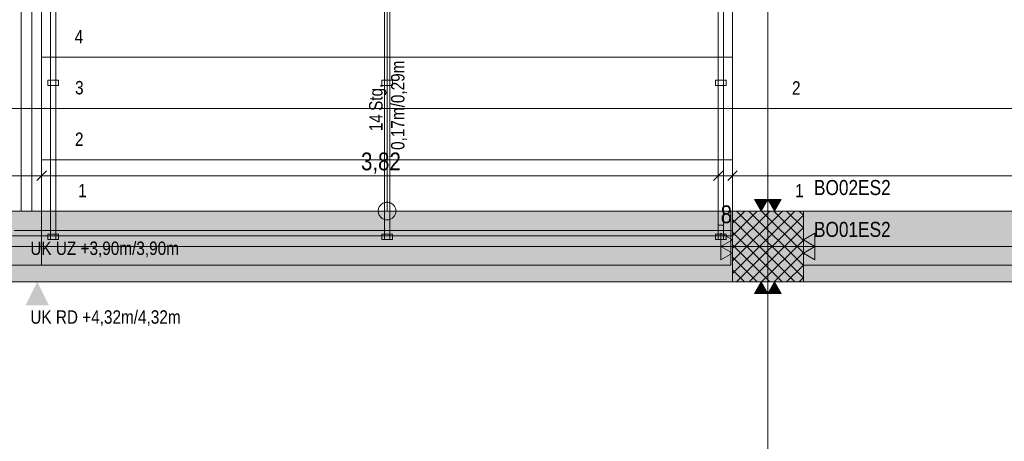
# Model space of a CAD drawing. Extents: x -620 to 300, y 62 to 1162.
# Tile 74 of 256: x -375 to -264, y 812 to 860. Entities that reach past the tile are written whole.
import ezdxf
from ezdxf.lldxf.tags import DXFTag

# ---------------------------------------------------------------- set-up
doc = ezdxf.new("R2010")
doc.units = 0
doc.layers.get('0').update_dxf_attribs({"lineweight": 13})
for name, color, linetype, lineweight, true_color in [('00_Beschriftung UZ', 3, 'Continuous', 35, 0x00ff00), ('30 -33 Aussenwände- 3 Aussenstützen', 7, 'Continuous', 50, 0x0000dd), ('30 -35 Decken- 1 Konstruktion-Träger- Stahlbeton', 7, 'Continuous', 13, 0x33aa00), ('30 -35 Decken- 2.1 Treppen Innen 2D', 7, 'Continuous', 9, 0x599559), ('70 -72 Beschriftung- 1 Beschriftung allgemein', 7, 'Continuous', 9, 0xff6633), ('70 -72 Beschriftung- 2 Beschriftung Bauteile', 7, 'Continuous', 9, 0x9999ff), ('70 -76 Bemaßung- 2 Allgemein', 9, 'Continuous', 5, 0x808080), ('iwb_Schraffur_F90_feuerbestaendig', 1, 'Continuous', 13, 0xff0000), ('iwb_Schraffur_Unterzug', 7, 'Continuous', 5, 0xffffcc)]:
    doc.layers.add(name, color=color, linetype=linetype, lineweight=lineweight, true_color=true_color)
for name, color, linetype, lineweight in [('30 -35 Decken -1 Treppe -Schnitt', 7, 'Continuous', 50), ('70 -71 Achsen- 1 Gebäudeachsen', 7, 'STRICHPUNKT2-A06G94XR8I', 18), ('70 -73 Bauteildarst.- 2 verdeckt 0.15', 7, 'fein_strichliert-A06G94XS8I', 15)]:
    doc.layers.add(name, color=color, linetype=linetype, lineweight=lineweight)
doc.styles.get("Standard").update_dxf_attribs({"font": 'ARIALN.TTF'})
tags = doc.linetypes.add('fein_strichliert-A06G94XS8I', pattern=[4, 1, -2, 1]).pattern_tags.tags
tags[8:9] = [DXFTag(74, 4), DXFTag(75, 0), DXFTag(340, '0'), DXFTag(46, 0.0), DXFTag(50, 0.0), DXFTag(44, 0.0), DXFTag(45, 0.0)]
tags[6:7] = [DXFTag(74, 4), DXFTag(75, 0), DXFTag(340, '0'), DXFTag(46, 0.0), DXFTag(50, 0.0), DXFTag(44, 0.0), DXFTag(45, 0.0)]
tags[4:5] = [DXFTag(74, 4), DXFTag(75, 0), DXFTag(340, '0'), DXFTag(46, 0.0), DXFTag(50, 0.0), DXFTag(44, 0.0), DXFTag(45, 0.0)]
tags = doc.linetypes.add('STRICHPUNKT2-A06G94XR8I', pattern=[12.7, 6.35, -3.175, 0, -3.175]).pattern_tags.tags
tags[10:11] = [DXFTag(74, 4), DXFTag(75, 0), DXFTag(340, '0'), DXFTag(46, 0.0), DXFTag(50, 0.0), DXFTag(44, 0.0), DXFTag(45, 0.0)]
tags[8:9] = [DXFTag(74, 4), DXFTag(75, 0), DXFTag(340, '0'), DXFTag(46, 0.0), DXFTag(50, 0.0), DXFTag(44, 0.0), DXFTag(45, 0.0)]
tags[6:7] = [DXFTag(74, 4), DXFTag(75, 0), DXFTag(340, '0'), DXFTag(46, 0.0), DXFTag(50, 0.0), DXFTag(44, 0.0), DXFTag(45, 0.0)]
tags[4:5] = [DXFTag(74, 4), DXFTag(75, 0), DXFTag(340, '0'), DXFTag(46, 0.0), DXFTag(50, 0.0), DXFTag(44, 0.0), DXFTag(45, 0.0)]

# ---------------------------------------------------------------- blocks, each defined once
blk = doc.blocks.new('Referenz-A06G94XT8I')
at = {"layer": '00_Beschriftung UZ', "color": 0, "lineweight": -2}
for points in [[(-374.41, 833.12), (-373.08, 830.45), (-371.74, 833.12)], [(-374.41, 827.78), (-373.08, 830.45), (-371.74, 827.78)]]:
    blk.add_solid(points, dxfattribs=at)
at = {"layer": '30 -33 Aussenwände- 3 Aussenstützen', "color": 0, "lineweight": -2}
for p, q in [((-294.58, 837.07), (-293.2, 838.45)), ((-294.58, 835.65), (-291.78, 838.45)), ((-294.58, 834.24), (-290.37, 838.45)), ((-294.58, 832.83), (-288.95, 838.45)), ((-294.58, 831.41), (-287.54, 838.45)), ((-294.14, 838.45), (-286.58, 830.89)), ((-292.72, 838.45), (-286.58, 832.31)), ((-291.31, 838.45), (-286.58, 833.72)), ((-289.9, 838.45), (-286.58, 835.14)), ((-288.48, 838.45), (-286.58, 836.55)), ((-287.07, 838.45), (-286.58, 837.97)), ((-294.58, 837.48), (-287.55, 830.45)), ((-294.12, 830.45), (-286.58, 838)), ((-294.58, 836.07), (-288.97, 830.45)), ((-292.71, 830.45), (-286.58, 836.58)), ((-291.3, 830.45), (-286.58, 835.17)), ((-290.58, 835.45), (-290.58, 833.45)), ((-294.58, 834.65), (-290.38, 830.45)), ((-291.58, 834.45), (-289.58, 834.45)), ((-294.58, 833.24), (-291.8, 830.45)), ((-289.88, 830.45), (-286.58, 833.76)), ((-294.58, 831.82), (-293.21, 830.45)), ((-288.47, 830.45), (-286.58, 832.34)), ((-287.05, 830.45), (-286.58, 830.93))]:
    blk.add_line(p, q, dxfattribs=at)
at = {"layer": '30 -33 Aussenwände- 3 Aussenstützen', "color": 0, "linetype": 'Continuous', "lineweight": -2, "ltscale": 0.13}
for p, q in [((-286.58, 838.45), (-294.58, 838.45)), ((-294.58, 838.45), (-294.58, 830.45)), ((-286.58, 830.45), (-286.58, 838.45)), ((-294.58, 830.45), (-286.58, 830.45))]:
    blk.add_line(p, q, dxfattribs=at)
at = {"layer": '30 -35 Decken -1 Treppe -Schnitt', "color": 0, "lineweight": -2}
for p, q in [((-372.58, 850.04), (-372.58, 855.84)), ((-372.58, 855.84), (-294.58, 855.84)), ((-294.58, 855.84), (-294.58, 850.04)), ((-294.58, 850.04), (-372.58, 850.04))]:
    blk.add_line(p, q, dxfattribs=at)
at = {"layer": '30 -35 Decken- 1 Konstruktion-Träger- Stahlbeton', "color": 0, "linetype": 'fein_strichliert-A06G94XS8I', "lineweight": -2, "ltscale": 0.13}
for p, q in [((-45.58, 838.45), (-451.58, 838.45)), ((-45.58, 830.45), (-451.58, 830.45))]:
    blk.add_line(p, q, dxfattribs=at)
at = {"layer": '30 -35 Decken- 2.1 Treppen Innen 2D', "color": 0, "linetype": 'fein_strichliert-A06G94XS8I', "lineweight": -2, "ltscale": 0.13}
for p, q in [((-374.88, 838.45), (-374.88, 918.24)), ((-373.68, 918.24), (-373.68, 838.45)), ((-373.68, 838.45), (-374.88, 838.45)), ((-294.58, 836.25), (-375.68, 836.25)), ((-294.58, 835.65), (-294.58, 836.25)), ((-375.88, 835.65), (-294.58, 835.65))]:
    blk.add_line(p, q, dxfattribs=at)
at = {"layer": '30 -35 Decken- 2.1 Treppen Innen 2D', "color": 0, "linetype": 'Continuous', "lineweight": -2, "ltscale": 0.13}
for p, q in [((-333.58, 838.44), (-333.58, 869.94)), ((-296.18, 867.16), (-296.18, 836.84)), ((-295.58, 836.84), (-295.58, 867.12)), ((-372.58, 861.64), (-372.58, 850.04)), ((-372.58, 855.84), (-372.58, 861.64)), ((-371.58, 862.4), (-371.58, 835.24)), ((-370.98, 835.24), (-370.98, 862.28)), ((-333.88, 862.4), (-333.88, 835.24)), ((-333.28, 835.24), (-333.28, 862.28)), ((-296.18, 862.4), (-296.18, 835.24)), ((-295.58, 835.24), (-295.58, 862.28)), ((-294.58, 850.04), (-294.58, 861.64)), ((-294.58, 861.64), (-294.58, 855.84)), ((-294.58, 855.84), (-372.58, 855.84)), ((-371.88, 853.24), (-370.68, 853.24)), ((-371.88, 852.64), (-371.88, 853.24)), ((-370.68, 853.24), (-370.68, 852.64)), ((-334.18, 853.24), (-332.98, 853.24)), ((-334.18, 852.64), (-334.18, 853.24)), ((-332.98, 853.24), (-332.98, 852.64)), ((-296.48, 853.24), (-295.28, 853.24)), ((-296.48, 852.64), (-296.48, 853.24)), ((-295.28, 853.24), (-295.28, 852.64)), ((-370.68, 852.64), (-371.88, 852.64)), ((-332.98, 852.64), (-334.18, 852.64)), ((-295.28, 852.64), (-296.48, 852.64)), ((-453.08, 850.04), (-372.58, 850.04)), ((-372.58, 850.04), (-453.08, 850.04)), ((-372.58, 850.04), (-372.58, 838.44)), ((-372.58, 844.24), (-372.58, 850.04)), ((-372.58, 850.04), (-294.58, 850.04)), ((-294.58, 838.44), (-294.58, 850.04)), ((-294.58, 850.04), (-76.58, 850.04)), ((-76.58, 850.04), (-294.58, 850.04)), ((-294.58, 850.04), (-294.58, 844.24)), ((-372.58, 838.44), (-372.58, 844.24)), ((-372.58, 844.24), (-294.58, 844.24)), ((-294.58, 844.24), (-372.58, 844.24)), ((-294.58, 844.24), (-294.58, 838.44)), ((-334.05, 839.34), (-333.96, 839.38)), ((-333.96, 839.38), (-333.87, 839.41)), ((-333.87, 839.41), (-333.77, 839.43)), ((-333.77, 839.43), (-333.68, 839.45)), ((-333.68, 839.45), (-333.58, 839.45)), ((-333.58, 839.45), (-333.48, 839.45)), ((-333.48, 839.45), (-333.38, 839.43)), ((-333.38, 839.43), (-333.29, 839.41)), ((-333.29, 839.41), (-333.2, 839.38)), ((-333.2, 839.38), (-333.11, 839.34)), ((-372.58, 838.44), (-453.08, 838.44)), ((-451.58, 838.45), (-372.58, 838.45)), ((-372.58, 832.34), (-372.58, 838.45)), ((-372.58, 838.45), (-294.78, 838.45)), ((-372.58, 838.45), (-372.58, 832.34)), ((-294.58, 838.44), (-372.58, 838.44)), ((-334.58, 838.45), (-334.57, 838.55)), ((-334.57, 838.36), (-334.58, 838.45)), ((-334.57, 838.55), (-334.56, 838.65)), ((-334.56, 838.26), (-334.57, 838.36)), ((-334.56, 838.65), (-334.54, 838.74)), ((-334.54, 838.16), (-334.56, 838.26)), ((-334.54, 838.74), (-334.5, 838.84)), ((-334.5, 838.84), (-334.46, 838.92)), ((-334.46, 838.92), (-334.41, 839.01)), ((-334.41, 839.01), (-334.35, 839.09)), ((-334.35, 839.09), (-334.29, 839.16)), ((-334.29, 839.16), (-334.21, 839.23)), ((-334.21, 839.23), (-334.14, 839.28)), ((-334.14, 839.28), (-334.05, 839.34)), ((-333.11, 839.34), (-333.02, 839.28)), ((-333.02, 839.28), (-332.95, 839.23)), ((-332.95, 839.23), (-332.87, 839.16)), ((-332.87, 839.16), (-332.81, 839.09)), ((-332.81, 839.09), (-332.75, 839.01)), ((-332.75, 839.01), (-332.7, 838.92)), ((-332.7, 838.92), (-332.66, 838.84)), ((-332.66, 838.84), (-332.62, 838.74)), ((-332.62, 838.74), (-332.6, 838.65)), ((-332.6, 838.26), (-332.62, 838.16)), ((-332.6, 838.65), (-332.58, 838.55)), ((-332.58, 838.36), (-332.6, 838.26)), ((-332.58, 838.55), (-332.58, 838.45)), ((-332.58, 838.45), (-332.58, 838.36)), ((-294.78, 838.45), (-294.78, 832.34)), ((-76.58, 838.44), (-294.58, 838.44)), ((-286.58, 832.34), (-286.58, 838.45)), ((-286.58, 838.45), (-129.58, 838.45)), ((-334.5, 838.07), (-334.54, 838.16)), ((-334.46, 837.98), (-334.5, 838.07)), ((-334.41, 837.9), (-334.46, 837.98)), ((-334.35, 837.82), (-334.41, 837.9)), ((-334.29, 837.75), (-334.35, 837.82)), ((-334.21, 837.68), (-334.29, 837.75)), ((-334.14, 837.62), (-334.21, 837.68)), ((-334.05, 837.57), (-334.14, 837.62)), ((-333.96, 837.53), (-334.05, 837.57)), ((-333.87, 837.5), (-333.96, 837.53)), ((-333.77, 837.47), (-333.87, 837.5)), ((-333.68, 837.46), (-333.77, 837.47)), ((-333.58, 837.45), (-333.68, 837.46)), ((-333.48, 837.46), (-333.58, 837.45)), ((-333.38, 837.47), (-333.48, 837.46)), ((-333.29, 837.5), (-333.38, 837.47)), ((-333.2, 837.53), (-333.29, 837.5)), ((-333.11, 837.57), (-333.2, 837.53)), ((-333.02, 837.62), (-333.11, 837.57)), ((-332.95, 837.68), (-333.02, 837.62)), ((-332.87, 837.75), (-332.95, 837.68)), ((-332.81, 837.82), (-332.87, 837.75)), ((-332.75, 837.9), (-332.81, 837.82)), ((-332.7, 837.98), (-332.75, 837.9)), ((-332.66, 838.07), (-332.7, 837.98)), ((-332.62, 838.16), (-332.66, 838.07)), ((-296.18, 836.84), (-295.58, 836.84)), ((-371.88, 835.84), (-370.68, 835.84)), ((-371.88, 835.24), (-371.88, 835.84)), ((-370.68, 835.24), (-371.88, 835.24)), ((-371.58, 835.24), (-370.98, 835.24)), ((-370.68, 835.84), (-370.68, 835.24)), ((-334.18, 835.84), (-332.98, 835.84)), ((-334.18, 835.24), (-334.18, 835.84)), ((-332.98, 835.24), (-334.18, 835.24)), ((-333.88, 835.24), (-333.28, 835.24)), ((-332.98, 835.84), (-332.98, 835.24)), ((-296.48, 835.84), (-295.28, 835.84)), ((-296.48, 835.24), (-296.48, 835.84)), ((-295.28, 835.24), (-296.48, 835.24)), ((-296.18, 835.24), (-295.58, 835.24)), ((-295.28, 835.84), (-295.28, 835.24)), ((-372.58, 832.34), (-451.58, 832.34)), ((-294.78, 832.34), (-372.58, 832.34)), ((-129.58, 832.34), (-286.58, 832.34))]:
    blk.add_line(p, q, dxfattribs=at)
at = {"layer": '70 -71 Achsen- 1 Gebäudeachsen', "color": 0, "linetype": 'STRICHPUNKT2-A06G94XR8I', "lineweight": -2, "ltscale": 0.13}
for p, q in [((-290.58, 1084.39), (-290.58, 84.95)), ((-538.63, 834.45), (76.5, 834.45))]:
    blk.add_line(p, q, dxfattribs=at)
at = {"layer": '70 -72 Beschriftung- 2 Beschriftung Bauteile', "color": 0, "lineweight": -2}
for p, q in [((-291.33, 838.45), (-292.08, 839.75)), ((-292.08, 839.75), (-290.58, 839.75)), ((-290.58, 839.75), (-291.33, 838.45)), ((-289.83, 838.45), (-290.58, 839.75)), ((-290.58, 839.75), (-289.08, 839.75)), ((-289.08, 839.75), (-289.83, 838.45)), ((-295.88, 835.95), (-294.58, 835.2)), ((-295.88, 834.45), (-295.88, 835.95)), ((-294.58, 835.2), (-295.88, 834.45)), ((-286.58, 835.2), (-285.28, 835.95)), ((-285.28, 834.45), (-286.58, 835.2)), ((-285.28, 835.95), (-285.28, 834.45)), ((-295.88, 834.45), (-294.58, 833.7)), ((-295.88, 832.95), (-295.88, 834.45)), ((-286.58, 833.7), (-285.28, 834.45)), ((-285.28, 834.45), (-285.28, 832.95)), ((-294.58, 833.7), (-295.88, 832.95)), ((-285.28, 832.95), (-286.58, 833.7)), ((-292.08, 829.15), (-291.33, 830.45)), ((-291.33, 830.45), (-290.58, 829.15)), ((-290.58, 829.15), (-289.83, 830.45)), ((-289.83, 830.45), (-289.08, 829.15)), ((-290.58, 829.15), (-292.08, 829.15)), ((-289.08, 829.15), (-290.58, 829.15))]:
    blk.add_line(p, q, dxfattribs=at)
for points in [[(-291.33, 838.45), (-292.08, 839.75), (-291.33, 839.75)], [(-291.33, 838.45), (-291.33, 839.75), (-290.58, 839.75)], [(-289.83, 838.45), (-290.58, 839.75), (-289.83, 839.75)], [(-289.83, 838.45), (-289.83, 839.75), (-289.08, 839.75)], [(-295.88, 834.45), (-295.88, 835.95), (-294.58, 835.2)], [(-285.28, 834.45), (-286.58, 835.2), (-285.28, 835.95)], [(-295.88, 832.95), (-295.88, 834.45), (-294.58, 833.7)], [(-285.28, 832.95), (-286.58, 833.7), (-285.28, 834.45)], [(-291.33, 829.15), (-292.08, 829.15), (-291.33, 830.45)], [(-291.33, 829.15), (-291.33, 830.45), (-290.58, 829.15)], [(-289.83, 829.15), (-290.58, 829.15), (-289.83, 830.45)], [(-289.83, 829.15), (-289.83, 830.45), (-289.08, 829.15)]]:
    blk.add_solid(points, dxfattribs=at)
at = {"layer": '70 -73 Bauteildarst.- 2 verdeckt 0.15', "color": 0, "linetype": 'fein_strichliert-A06G94XS8I', "lineweight": -2, "ltscale": 0.13}
blk.add_line((-451.58, 838.45), (-45.58, 838.45), dxfattribs=at)
at = {"layer": '70 -76 Bemaßung- 2 Allgemein', "color": 0, "linetype": 'Continuous', "lineweight": -2, "ltscale": 0.13}
for p, q in [((-372.58, 844.95), (-372.58, 841.45)), ((-372.58, 844.95), (-372.58, 841.45)), ((-294.58, 844.95), (-294.58, 841.45)), ((-294.58, 844.95), (-294.58, 841.45)), ((-296.18, 844.78), (-296.18, 841.45)), ((-296.18, 844.78), (-296.18, 841.45)), ((-373.11, 841.92), (-372.05, 842.98)), ((-372.05, 842.98), (-373.11, 841.92)), ((-295.65, 842.98), (-296.71, 841.92)), ((-295.65, 842.98), (-296.71, 841.92)), ((-295.11, 841.92), (-294.05, 842.98)), ((-295.11, 841.92), (-294.05, 842.98)), ((-373.64, 842.45), (-452.02, 842.45)), ((-371.58, 842.45), (-373.64, 842.45)), ((-373.58, 842.45), (-371.52, 842.45)), ((-297.24, 842.45), (-371.52, 842.45)), ((-297.24, 842.45), (-298.3, 842.45)), ((-295.18, 842.45), (-297.24, 842.45)), ((-295.18, 842.45), (-297.24, 842.45)), ((-294.58, 842.45), (-296.18, 842.45)), ((-295.58, 842.45), (-293.52, 842.45)), ((-295.58, 842.45), (-293.52, 842.45)), ((-77.64, 842.45), (-293.52, 842.45)), ((-293.52, 842.45), (-292.46, 842.45))]:
    blk.add_line(p, q, dxfattribs=at)
at = {"layer": '00_Beschriftung UZ', "color": 0, "linetype": 'ByBlock', "lineweight": -2, "ltscale": 0.13, "char_height": 1.5103, "attachment_point": 1}
for s, insert in [('{\\fArial Narrow;UK UZ +3,90m/3,90m}', (-373.86, 835)), ('{\\fArial Narrow;UK RD +4,32m/4,32m}', (-373.86, 827.23))]:
    blk.add_mtext(s, dxfattribs=dict(at, insert=insert))
at = {"layer": '30 -35 Decken- 2.1 Treppen Innen 2D', "color": 0, "linetype": 'Continuous', "lineweight": -2, "ltscale": 0.13, "char_height": 1.5103, "attachment_point": 1}
for s, insert, rotation in [('{\\fArial Narrow;4}', (-368.85, 858.92), 0.001), ('{\\fArial Narrow;0,17m/0,29m}', (-333.13, 845.36), 90.001), ('{\\fArial Narrow;3}', (-368.81, 853.15), 0.001), ('{\\fArial Narrow;Stg.}', (-335.6, 849.77), 90.001), ('{\\fArial Narrow;2}', (-287.86, 853.12), 0.001), ('{\\fArial Narrow;14}', (-335.6, 847.47), 90.001), ('{\\fArial Narrow;2}', (-368.82, 847.32), 0.001), ('{\\fArial Narrow;1}', (-368.45, 841.52), 0.001), ('{\\fArial Narrow;1}', (-287.49, 841.52), 0.001)]:
    blk.add_mtext(s, dxfattribs=dict(at, insert=insert, rotation=rotation))
at = {"layer": '70 -72 Beschriftung- 1 Beschriftung allgemein', "color": 0, "linetype": 'Continuous', "lineweight": -2, "ltscale": 0.13, "char_height": 1.7, "attachment_point": 1}
for s, insert in [('{\\fArial Narrow;BO02ES2}', (-285.38, 841.96)), ('{\\fArial Narrow;BO01ES2}', (-285.38, 837.23))]:
    blk.add_mtext(s, dxfattribs=dict(at, insert=insert))
at = {"layer": '70 -76 Bemaßung- 2 Allgemein', "color": 0, "linetype": 'Continuous', "lineweight": -2, "ltscale": 0.13, "char_height": 2.0138, "attachment_point": 1}
for s, insert in [('{\\fArial Narrow;3,82}', (-336.52, 845.07)), ('{\\fArial Narrow;8}', (-295.92, 839.09))]:
    blk.add_mtext(s, dxfattribs=dict(at, insert=insert))
blk = doc.blocks.new('Referenz-A06G94XV8I')
at = {"layer": 'iwb_Schraffur_F90_feuerbestaendig', "linetype": 'Continuous', "ltscale": 0.13}
blk.add_solid([(-45.58, 835.96), (-453.08, 835.96), (-45.58, 838.45), (-453.08, 838.45)], dxfattribs=at)
at = {"layer": 'iwb_Schraffur_Unterzug', "linetype": 'Continuous', "ltscale": 0.13}
for points in [[(-538.63, 838.45), (76.5, 838.45), (76.5, 837.53)], [(-538.63, 838.45), (76.5, 837.53), (-538.63, 836.28)], [(-538.63, 836.28), (76.5, 837.53), (76.5, 831.37)], [(-538.63, 836.28), (76.5, 831.37), (-538.63, 832.62)], [(-538.63, 832.62), (76.5, 831.37), (76.5, 830.45)], [(-538.63, 832.62), (76.5, 830.45), (-538.63, 830.45)]]:
    blk.add_solid(points, dxfattribs=at)

msp = doc.modelspace()

# ---------------------------------------------------------------- block references
at = {"color": 8, "lineweight": 13, "ltscale": 0.13, "true_color": 0x808080}
msp.add_blockref('Referenz-A06G94XT8I', (0, 0), dxfattribs=at)
at = {"color": 8, "lineweight": 25, "ltscale": 0.25, "true_color": 0x808080}
msp.add_blockref('Referenz-A06G94XV8I', (0, 0), dxfattribs=at)

doc.saveas('drawing.dxf')
